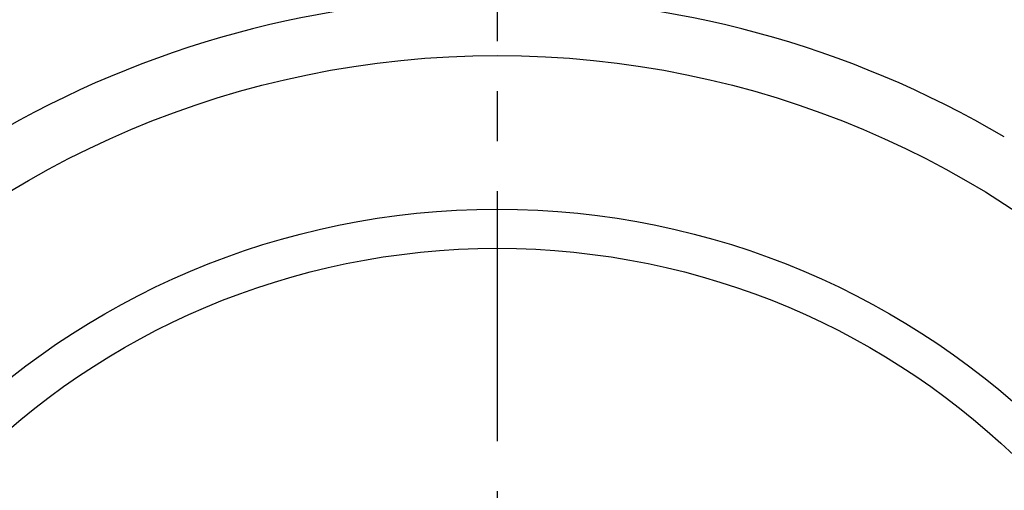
# Model space of a CAD drawing. Extents: x -113 to 253, y -112 to 253.
# Tile 3 of 11: x -33 to 36, y 36 to 69. Entities that reach past the tile are written whole.
import ezdxf

# ---------------------------------------------------------------- set-up
doc = ezdxf.new("R2010")
doc.units = 0
doc.header["$LTSCALE"] = 14
doc.linetypes.add('CENTER', pattern=[2, 1.25, -0.25, 0.25, -0.25])
doc.layers.get('0').update_dxf_attribs({"linetype": 'CONTINUOUS'})
doc.layers.add('CENTER', color=1, linetype='CENTER')

msp = doc.modelspace()

# ---------------------------------------------------------------- linework, layer by layer
for radius in [102.5, 66, 55.241, 52.5]:
    msp.add_circle((0, 0), radius)
msp.add_arc((0, 0), 70, 59.47751, 120.52249)
at = {"layer": 'CENTER'}
msp.add_line((0, 112.5), (0, -112.5), dxfattribs=at)

doc.saveas('drawing.dxf')
